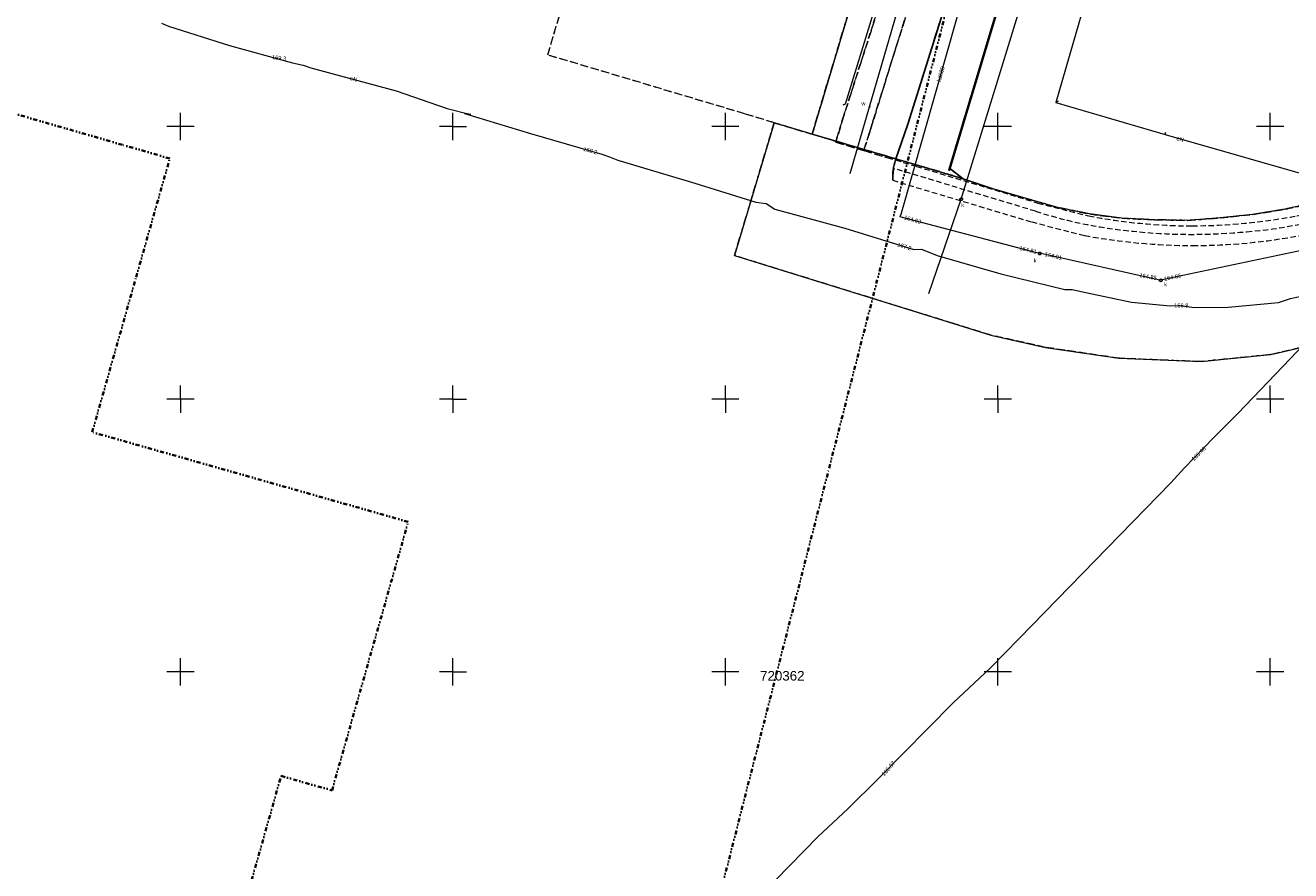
# Model space of a CAD drawing. Extents: x 7503703 to 7518012, y 5690450 to 5705715.
# Tile 5 of 50: x 7512321 to 7512554, y 5696664 to 5696819. Entities that reach past the tile are written whole.
import ezdxf
from ezdxf.enums import TextEntityAlignment as Align

# ---------------------------------------------------------------- set-up
doc = ezdxf.new("R2010")
doc.units = 0
for name, pattern in [('DWUKROPK1_5-3', [2.23, 0.75, -0.46, 0.05, -0.46, 0.05, -0.46]), ('PRZER1-1', [1, 0.5, -0.5]), ('PRZER2-1', [1.5, 1, -0.5]), ('PRZER3-1', [2, 1.5, -0.5])]:
    doc.linetypes.add(name, pattern=pattern)
doc.layers.get('0').update_dxf_attribs({"linetype": 'CONTINUOUS'})
for name, color, linetype, lineweight in [('EGDE', 7, 'CONTINUOUS', 18), ('EGPG', 7, 'CONTINUOUS', 18), ('GESGPB', 7, 'CONTINUOUS', 35), ('GESGPS_O', 7, 'CONTINUOUS', 35), ('GUPPRZ_O', 7, 'CONTINUOUS', 18), ('OTKC', 7, 'CONTINUOUS', 18), ('OTKG', 7, 'CONTINUOUS', 18), ('OTKJ', 7, 'CONTINUOUS', 18), ('OTKK', 7, 'CONTINUOUS', 25), ('OTKU', 7, 'CONTINUOUS', 18), ('OTOO', 7, 'CONTINUOUS', 35), ('Ramka sekcyjna', 7, 'CONTINUOUS', 18), ('SUPW', 7, 'CONTINUOUS', 18), ('SUPW_O', 7, 'CONTINUOUS', 18)]:
    doc.layers.add(name, color=color, linetype=linetype, lineweight=lineweight)
for name, color, linetype, lineweight, true_color in [('EGUG', 96, 'CONTINUOUS', 18, 0x008000), ('GESKLU', 96, 'CONTINUOUS', 18, 0x008000), ('SUEP', 1, 'CONTINUOUS', 18, 0xff0000), ('SUEP_O', 1, 'CONTINUOUS', 18, 0xff0000), ('SUGP', 52, 'CONTINUOUS', 18, 0xbfbf00), ('SUKP', 36, 'CONTINUOUS', 18, 0x803300), ('SUKP_O', 36, 'CONTINUOUS', 18, 0x803300), ('SUWP', 5, 'CONTINUOUS', 18, 0x0000ff), ('SUWW', 5, 'CONTINUOUS', 18, 0x0000ff), ('SUWW_O', 5, 'CONTINUOUS', 18, 0x0000ff)]:
    doc.layers.add(name, color=color, linetype=linetype, lineweight=lineweight, true_color=true_color)
doc.styles.add('Arial', font='arial.ttf')

# ---------------------------------------------------------------- blocks, each defined once
blk = doc.blocks.new('D_GUPIWZ1_1')
at = {"color": 0}
blk.add_lwpolyline([(0, 0.25), (0.064705, 0.241481), (0.125, 0.216506), (0.176777, 0.176777), (0.216506, 0.125), (0.241481, 0.064705), (0.25, 0), (0.241481, -0.064705), (0.216506, -0.125), (0.176777, -0.176777), (0.125, -0.216506), (0.064705, -0.241481), (0, -0.25), (-0.064705, -0.241481), (-0.125, -0.216506), (-0.176777, -0.176777), (-0.216506, -0.125), (-0.241481, -0.064705), (-0.25, 0), (-0.241481, 0.064705), (-0.216506, 0.125), (-0.176777, 0.176777), (-0.125, 0.216506), (-0.064705, 0.241481)], close=True, dxfattribs=at)
blk = doc.blocks.new('D_GUPWZA1')
blk.add_hatch(color=0).paths.add_polyline_path([(-0.2, 0), (-0.193185, -0.051764), (-0.173205, -0.1), (-0.141421, -0.141421), (-0.1, -0.173205), (-0.051764, -0.193185), (0, -0.2), (0.051764, -0.193185), (0.1, -0.173205), (0.141421, -0.141421), (0.173205, -0.1), (0.193185, -0.051764), (0.2, 0), (0.193185, 0.051764), (0.173205, 0.1), (0.141421, 0.141421), (0.1, 0.173205), (0.051764, 0.193185), (0, 0.2), (-0.051764, 0.193185), (-0.1, 0.173205), (-0.141421, 0.141421), (-0.173205, 0.1), (-0.193185, 0.051764)])
blk = doc.blocks.new('D_GEPPGD1_2')
blk.add_hatch(color=0).paths.add_polyline_path([(0, -0.045), (0.013906, -0.042798), (0.02645, -0.036406), (0.036406, -0.02645), (0.042798, -0.013906), (0.045, 0), (0.042798, 0.013906), (0.036406, 0.02645), (0.02645, 0.036406), (0.013906, 0.042798), (0, 0.045), (-0.013906, 0.042798), (-0.02645, 0.036406), (-0.036406, 0.02645), (-0.042798, 0.013906), (-0.045, 0), (-0.042798, -0.013906), (-0.036406, -0.02645), (-0.02645, -0.036406), (-0.013906, -0.042798)])
blk = doc.blocks.new('D_KOLO')
blk.add_hatch(color=0).paths.add_polyline_path([(-0.175, 0), (-0.169037, -0.045293), (-0.151554, -0.0875), (-0.123744, -0.123744), (-0.0875, -0.151554), (-0.045293, -0.169037), (0, -0.175), (0.045293, -0.169037), (0.0875, -0.151554), (0.123744, -0.123744), (0.151554, -0.0875), (0.169037, -0.045293), (0.175, 0), (0.169037, 0.045293), (0.151554, 0.0875), (0.123744, 0.123744), (0.0875, 0.151554), (0.045293, 0.169037), (0, 0.175), (-0.045293, 0.169037), (-0.0875, 0.151554), (-0.123744, 0.123744), (-0.151554, 0.0875), (-0.169037, 0.045293)])
blk = doc.blocks.new('D_GSLKOG1')
blk.add_hatch(color=0).paths.add_polyline_path([(-0.175, 0), (-0.169037, -0.045293), (-0.151554, -0.0875), (-0.123744, -0.123744), (-0.0875, -0.151554), (-0.045293, -0.169037), (0, -0.175), (0.045293, -0.169037), (0.0875, -0.151554), (0.123744, -0.123744), (0.151554, -0.0875), (0.169037, -0.045293), (0.175, 0), (0.169037, 0.045293), (0.151554, 0.0875), (0.123744, 0.123744), (0.0875, 0.151554), (0.045293, 0.169037), (0, 0.175), (-0.045293, 0.169037), (-0.0875, 0.151554), (-0.123744, 0.123744), (-0.151554, 0.0875), (-0.169037, 0.045293)])

msp = doc.modelspace()

# ---------------------------------------------------------------- linework, layer by layer
at = {"layer": 'EGDE', "color": 7, "linetype": 'Continuous', "lineweight": 18, "elevation": 10.22}
msp.add_lwpolyline([(7512505.03, 5696844.74), (7512516.19, 5696880.78), (7512513.85, 5696881.5), (7512530.2, 5696935.09), (7512535.67, 5696951.53), (7512531.84, 5696952.68), (7512513.45, 5696958.15), (7512503.26, 5696923.85), (7512491.99, 5696885.94), (7512483.4, 5696857.04), (7512465.93, 5696798.61), (7512491.2, 5696791.18), (7512493.63, 5696790.41), (7512491.11, 5696792.39), (7512506.76, 5696844.17)], close=True, dxfattribs=at)
for points in [[(7512558.57, 5696786.13), (7512552.67, 5696784.84), (7512546.77, 5696783.89), (7512540.82, 5696783.25), (7512534.82, 5696782.81), (7512528.77, 5696782.91), (7512522.77, 5696783.2), (7512516.82, 5696783.98), (7512510.97, 5696785.19), (7512499.32, 5696788.5), (7512493.63, 5696790.41), (7512491.11, 5696792.39), (7512506.76, 5696844.17), (7512505.03, 5696844.74), (7512516.19, 5696880.78), (7512513.85, 5696881.5), (7512530.2, 5696935.09), (7512565.02, 5696925.13)], [(7512558.57, 5696786.13), (7512552.67, 5696784.84), (7512546.77, 5696783.89), (7512540.82, 5696783.25), (7512534.82, 5696782.81), (7512528.77, 5696782.91), (7512522.77, 5696783.2), (7512516.82, 5696783.98), (7512510.97, 5696785.19), (7512499.32, 5696788.5), (7512493.63, 5696790.41), (7512491.2, 5696791.18), (7512465.93, 5696798.61), (7512458.96, 5696800.71), (7512451.68, 5696776.35), (7512484.4, 5696766.2), (7512491.85, 5696763.89), (7512498.73, 5696761.76), (7512508.73, 5696759.52), (7512522.22, 5696757.52), (7512537.31, 5696756.91), (7512550.04, 5696758.18), (7512550.14, 5696758.19), (7512563.38, 5696761.29)]]:
    msp.add_lwpolyline(points, dxfattribs=at)
at = {"layer": 'EGUG', "color": 96, "linetype": 'PRZER1-1', "lineweight": 18, "true_color": 0x008000, "elevation": 10.08}
msp.add_lwpolyline([(7512513.45, 5696958.15), (7512531.84, 5696952.68), (7512535.67, 5696951.53), (7512530.2, 5696935.09), (7512513.85, 5696881.5), (7512516.19, 5696880.78), (7512505.03, 5696844.74), (7512506.76, 5696844.17), (7512491.11, 5696792.39), (7512493.63, 5696790.41), (7512491.2, 5696791.18), (7512465.93, 5696798.61), (7512483.4, 5696857.04), (7512491.99, 5696885.94), (7512503.26, 5696923.85)], close=True, dxfattribs=at)
for points in [[(7512558.57, 5696786.13), (7512552.67, 5696784.84), (7512546.77, 5696783.89), (7512540.82, 5696783.25), (7512534.82, 5696782.81), (7512528.77, 5696782.91), (7512522.77, 5696783.2), (7512516.82, 5696783.98), (7512510.97, 5696785.19), (7512499.32, 5696788.5), (7512493.63, 5696790.41), (7512491.11, 5696792.39), (7512506.76, 5696844.17), (7512505.03, 5696844.74), (7512516.19, 5696880.78), (7512513.85, 5696881.5), (7512530.2, 5696935.09), (7512565.02, 5696925.13)], [(7512483.4, 5696857.04), (7512465.93, 5696798.61), (7512458.96, 5696800.71), (7512453.58, 5696802.34), (7512417.39, 5696813.15), (7512434.5, 5696870.58)], [(7512563.38, 5696761.29), (7512550.14, 5696758.19), (7512550.04, 5696758.18), (7512537.31, 5696756.91), (7512522.22, 5696757.52), (7512508.73, 5696759.52), (7512498.73, 5696761.76), (7512491.85, 5696763.89), (7512484.4, 5696766.2), (7512451.68, 5696776.35), (7512458.96, 5696800.71), (7512465.93, 5696798.61), (7512491.2, 5696791.18), (7512493.63, 5696790.41), (7512499.32, 5696788.5), (7512510.97, 5696785.19), (7512516.82, 5696783.98), (7512522.77, 5696783.2), (7512528.77, 5696782.91), (7512534.82, 5696782.81), (7512540.82, 5696783.25), (7512546.77, 5696783.89), (7512552.67, 5696784.84), (7512558.57, 5696786.13)]]:
    msp.add_lwpolyline(points, dxfattribs=at)
at = {"layer": 'GESGPB', "color": 7, "linetype": 'DWUKROPK1_5-3', "lineweight": 35, "elevation": 10.1}
for points in [[(7512687.54, 5696658.79), (7512710.13, 5696679.72), (7512732.75, 5696700.69), (7512751.62, 5696717.96), (7512775.77, 5696740.54), (7512773.65, 5696742.77), (7512814.5, 5696782.09), (7512818.9, 5696786.32), (7512823.86, 5696791.26), (7512841.66, 5696809), (7512838.1, 5696819.75), (7512836.54, 5696824.45), (7512835.59, 5696827.29), (7512834.02, 5696832.04), (7512506.04, 5696933.27), (7512483.41, 5696857.28), (7512498.71, 5696853.18), (7512468.78, 5696736.37), (7512448.74, 5696658.12)], [(7512357.95, 5696643.87), (7512368.46, 5696680.91), (7512377.8, 5696678.26), (7512391.78, 5696727.52), (7512333.78, 5696743.97), (7512341.84, 5696772.4), (7512348.02, 5696794.15), (7512339.33, 5696796.66), (7512311.41, 5696804.72)]]:
    msp.add_lwpolyline(points, dxfattribs=at)
at = {"layer": 'GESKLU', "color": 96, "linetype": 'PRZER3-1', "lineweight": 18, "true_color": 0x008000, "elevation": 10.06}
msp.add_lwpolyline([(7512513.45, 5696958.15), (7512531.84, 5696952.68), (7512535.67, 5696951.53), (7512530.2, 5696935.09), (7512513.85, 5696881.5), (7512516.19, 5696880.78), (7512505.03, 5696844.74), (7512506.76, 5696844.17), (7512491.11, 5696792.39), (7512493.63, 5696790.41), (7512491.2, 5696791.18), (7512465.93, 5696798.61), (7512483.4, 5696857.04), (7512491.99, 5696885.94), (7512503.26, 5696923.85)], close=True, dxfattribs=at)
for points in [[(7512558.57, 5696786.13), (7512552.67, 5696784.84), (7512546.77, 5696783.89), (7512540.82, 5696783.25), (7512534.82, 5696782.81), (7512528.77, 5696782.91), (7512522.77, 5696783.2), (7512516.82, 5696783.98), (7512510.97, 5696785.19), (7512499.32, 5696788.5), (7512493.63, 5696790.41), (7512491.11, 5696792.39), (7512506.76, 5696844.17), (7512505.03, 5696844.74), (7512516.19, 5696880.78), (7512513.85, 5696881.5), (7512530.2, 5696935.09), (7512565.02, 5696925.13)], [(7512483.4, 5696857.04), (7512465.93, 5696798.61), (7512458.96, 5696800.71), (7512453.58, 5696802.34), (7512417.39, 5696813.15), (7512434.5, 5696870.58)], [(7512563.38, 5696761.29), (7512550.14, 5696758.19), (7512550.04, 5696758.18), (7512537.31, 5696756.91), (7512522.22, 5696757.52), (7512508.73, 5696759.52), (7512498.73, 5696761.76), (7512491.85, 5696763.89), (7512484.4, 5696766.2), (7512451.68, 5696776.35), (7512458.96, 5696800.71), (7512465.93, 5696798.61), (7512491.2, 5696791.18), (7512493.63, 5696790.41), (7512499.32, 5696788.5), (7512510.97, 5696785.19), (7512516.82, 5696783.98), (7512522.77, 5696783.2), (7512528.77, 5696782.91), (7512534.82, 5696782.81), (7512540.82, 5696783.25), (7512546.77, 5696783.89), (7512552.67, 5696784.84), (7512558.57, 5696786.13)]]:
    msp.add_lwpolyline(points, dxfattribs=at)
at = {"layer": 'OTKC', "color": 7, "linetype": 'PRZER2-1', "lineweight": 18, "elevation": 10.18}
msp.add_lwpolyline([(7512470.26, 5696797.15), (7512470.53, 5696798.06), (7512471.69, 5696801.88), (7512481.63, 5696832.83), (7512492.28, 5696866.4), (7512494.71, 5696874.83), (7512497.04, 5696882.18), (7512505.25, 5696908.76), (7512509.38, 5696907.51), (7512510.6, 5696908.08), (7512500.68, 5696910.81), (7512500.42, 5696909.98), (7512504.6, 5696908.6), (7512500.62, 5696894.94), (7512496.28, 5696882.18), (7512493.11, 5696883.25), (7512492.45, 5696884.37)], dxfattribs=at)
msp.add_lwpolyline([(7512485.07, 5696792.71), (7512507.37, 5696785.99), (7512516.72, 5696783.62, 0.047088), (7512535.68, 5696781.8, 0.045699), (7512554.88, 5696783.62, 0.041112), (7512573.35, 5696789.47, 0.04093), (7512590.17, 5696798.75, 0.04259), (7512604.92, 5696811.27, 0.000569), (7512641.25, 5696847.19, 0.000269), (7512676.84, 5696882.46), (7512686.22, 5696891.76), (7512687.44, 5696890.76, -0.000141), (7512660.18, 5696863.74, -0.000702), (7512624.59, 5696828.5, -0.017645), (7512598.86, 5696803.52, -0.057955), (7512582.79, 5696792.41, -0.056027), (7512564.68, 5696784.63, -0.063895), (7512545.68, 5696780.73, -0.047864), (7512526.05, 5696780.69, -0.057159), (7512506.93, 5696784.47), (7512480.86, 5696792.35), (7512481.22, 5696793.88)], format="xyb", close=True, dxfattribs=at)
at = {"layer": 'OTKG', "color": 7, "linetype": 'PRZER2-1', "lineweight": 18, "elevation": 10.18}
msp.add_lwpolyline([(7512480.72, 5696790.15), (7512506.23, 5696782.52), (7512516, 5696780.01, 0.045143), (7512535.79, 5696778.19, 0.048706), (7512555.75, 5696780.09, 0.047658), (7512574.84, 5696786.12, 0.042877), (7512592.36, 5696795.82, 0.043294), (7512607.6, 5696808.76, 0.000306), (7512643.91, 5696844.68, 0.000422), (7512679.48, 5696879.92), (7512689.09, 5696889.46), (7512687.44, 5696890.76), (7512677.96, 5696881.36), (7512660.18, 5696863.74), (7512642.41, 5696846.12, 0.000245), (7512606.06, 5696810.16), (7512598.86, 5696803.52, -0.057955), (7512582.79, 5696792.41, -0.056027), (7512564.68, 5696784.63, -0.063895), (7512545.68, 5696780.73, -0.047864), (7512526.05, 5696780.69, -0.057159), (7512506.93, 5696784.47), (7512480.86, 5696792.35)], format="xyb", close=True, dxfattribs=at)
at = {"layer": 'OTKJ', "color": 7, "linetype": 'PRZER3-1', "lineweight": 18, "elevation": 10.18}
msp.add_lwpolyline([(7512510.6, 5696908.08), (7512507.24, 5696896.66), (7512493.33, 5696852.26), (7512481.24, 5696814.28), (7512476.49, 5696799.05), (7512475.4, 5696795.6), (7512481.22, 5696793.88), (7512483.48, 5696800.44), (7512490.95, 5696824.26), (7512506.06, 5696872.8), (7512506.77, 5696875.32), (7512507.8, 5696878.46), (7512509.3, 5696883.39), (7512520.74, 5696919.89), (7512522.09, 5696924.13), (7512510.35, 5696927.62), (7512509.91, 5696927.75), (7512506.2, 5696915.68), (7512506.6, 5696915.55), (7512508.64, 5696914.69, -0.309228)], format="xyb", close=True, dxfattribs=at)
at = {"layer": 'OTKK', "color": 7, "linetype": 'Continuous', "lineweight": 25, "elevation": 10.18}
msp.add_lwpolyline([(7512480.72, 5696790.15, -0.083966), (7512481.22, 5696793.88), (7512483.48, 5696800.44), (7512490.95, 5696824.26), (7512506.06, 5696872.8), (7512506.77, 5696875.32), (7512507.8, 5696878.46), (7512509.3, 5696883.39), (7512520.74, 5696919.89)], format="xyb", dxfattribs=at)
at = {"layer": 'OTKU', "color": 7, "linetype": 'PRZER3-1', "lineweight": 18, "elevation": 10.18}
msp.add_lwpolyline([(7512510.6, 5696908.08), (7512509.38, 5696907.51), (7512505.25, 5696908.76), (7512497.04, 5696882.18), (7512494.71, 5696874.83), (7512492.28, 5696866.4), (7512481.63, 5696832.83), (7512471.69, 5696801.88), (7512470.53, 5696798.06), (7512470.26, 5696797.15), (7512475.4, 5696795.6), (7512476.49, 5696799.05), (7512481.24, 5696814.28), (7512493.33, 5696852.26), (7512507.24, 5696896.66)], close=True, dxfattribs=at)
at = {"layer": 'OTOO', "color": 7, "linetype": 'Continuous', "lineweight": 35, "elevation": 10.18}
msp.add_lwpolyline([(7512491.1, 5696792.02), (7512506.76, 5696844.17), (7512505.03, 5696844.74), (7512516.19, 5696880.78), (7512513.85, 5696881.5), (7512519.89, 5696900.87)], dxfattribs=at)
at = {"layer": 'Ramka sekcyjna', "color": 7, "linetype": 'Continuous', "lineweight": 18, "elevation": 100, "flags": 128}
for points in [[(7512350, 5696797.5), (7512350, 5696802.5)], [(7512400, 5696797.5), (7512400, 5696802.5)], [(7512400, 5696797.5), (7512400, 5696802.5)], [(7512450, 5696797.5), (7512450, 5696802.5)], [(7512500, 5696797.5), (7512500, 5696802.5)], [(7512550, 5696797.5), (7512550, 5696802.5)], [(7512352.5, 5696800), (7512347.5, 5696800)], [(7512400, 5696800), (7512397.5, 5696800)], [(7512400, 5696800), (7512402.5, 5696800)], [(7512452.5, 5696800), (7512447.5, 5696800)], [(7512502.5, 5696800), (7512497.5, 5696800)], [(7512552.5, 5696800), (7512547.5, 5696800)], [(7512350, 5696750), (7512350, 5696752.5)], [(7512400, 5696750), (7512400, 5696752.5)], [(7512400, 5696750), (7512400, 5696752.5)], [(7512450, 5696750), (7512450, 5696752.5)], [(7512500, 5696750), (7512500, 5696752.5)], [(7512550, 5696750), (7512550, 5696752.5)], [(7512352.5, 5696750), (7512347.5, 5696750)], [(7512352.5, 5696750), (7512347.5, 5696750)], [(7512350, 5696750), (7512350, 5696747.5)], [(7512400, 5696750), (7512397.5, 5696750)], [(7512400, 5696750), (7512397.5, 5696750)], [(7512400, 5696750), (7512402.5, 5696750)], [(7512400, 5696750), (7512400, 5696747.5)], [(7512400, 5696750), (7512400, 5696747.5)], [(7512400, 5696750), (7512402.5, 5696750)], [(7512452.5, 5696750), (7512447.5, 5696750)], [(7512452.5, 5696750), (7512447.5, 5696750)], [(7512450, 5696750), (7512450, 5696747.5)], [(7512502.5, 5696750), (7512497.5, 5696750)], [(7512502.5, 5696750), (7512497.5, 5696750)], [(7512500, 5696750), (7512500, 5696747.5)], [(7512552.5, 5696750), (7512547.5, 5696750)], [(7512552.5, 5696750), (7512547.5, 5696750)], [(7512550, 5696750), (7512550, 5696747.5)], [(7512350, 5696697.5), (7512350, 5696702.5)], [(7512400, 5696697.5), (7512400, 5696702.5)], [(7512400, 5696697.5), (7512400, 5696702.5)], [(7512450, 5696697.5), (7512450, 5696702.5)], [(7512500, 5696697.5), (7512500, 5696702.5)], [(7512550, 5696697.5), (7512550, 5696702.5)], [(7512352.5, 5696700), (7512347.5, 5696700)], [(7512400, 5696700), (7512397.5, 5696700)], [(7512400, 5696700), (7512402.5, 5696700)], [(7512452.5, 5696700), (7512447.5, 5696700)], [(7512502.5, 5696700), (7512497.5, 5696700)], [(7512552.5, 5696700), (7512547.5, 5696700)]]:
    msp.add_lwpolyline(points, dxfattribs=at)
at = {"layer": 'SUEP', "color": 1, "linetype": 'Continuous', "lineweight": 18, "true_color": 0xff0000, "elevation": 10.14}
for points in [[(7512471.64, 5696804), (7512472.06, 5696804.19), (7512479.26, 5696827.67), (7512487.02, 5696852.02), (7512494.4, 5696875.41), (7512502.27, 5696899.28), (7512501.65, 5696899.45), (7512502.29, 5696899.41), (7512505.92, 5696910.55), (7512501.67, 5696912.15), (7512504.06, 5696919.04), (7512504.13, 5696921.26), (7512506.15, 5696922.57), (7512501.15, 5696924.92)], [(7512550.28, 5696897.22), (7512549.99, 5696896.18), (7512535.16, 5696900.39), (7512529.07, 5696879.3), (7512536.75, 5696876.94), (7512529.31, 5696849.23), (7512531.69, 5696848.59), (7512529.31, 5696849.23), (7512525.63, 5696836.36), (7512520.35, 5696837.81), (7512520.66, 5696837.62), (7512520.35, 5696837.81), (7512510.68, 5696804.4), (7512511.1, 5696804.69), (7512510.68, 5696804.4), (7512530.72, 5696798.57), (7512530.81, 5696798.94), (7512530.72, 5696798.57), (7512560.65, 5696789.99)], [(7512346.48, 5696818.96), (7512347.78, 5696818.41), (7512358.98, 5696814.86), (7512370.57, 5696811.71), (7512372.5, 5696811.29), (7512373.89, 5696810.77), (7512389.59, 5696806.56), (7512398.96, 5696803.34), (7512403.27, 5696802.22), (7512402.12, 5696802.41), (7512414.22, 5696798.74), (7512427.33, 5696794.93), (7512428.7, 5696794.47), (7512430.24, 5696793.85), (7512444.42, 5696789.62), (7512455.6, 5696786.17), (7512457.49, 5696785.87), (7512459.08, 5696784.87), (7512471.91, 5696781.36), (7512484.62, 5696777.45), (7512486, 5696777.51), (7512488.89, 5696776.39), (7512500.58, 5696773), (7512512.28, 5696770.13), (7512513.64, 5696770.15), (7512516.18, 5696769.55), (7512524.54, 5696767.83), (7512531.63, 5696767.12), (7512533.48, 5696767.2), (7512536.02, 5696766.8), (7512542.3, 5696766.86), (7512551.54, 5696767.76), (7512553.74, 5696768.46), (7512557.03, 5696769.2)]]:
    msp.add_lwpolyline(points, dxfattribs=at)
at = {"layer": 'SUGP', "color": 52, "linetype": 'Continuous', "lineweight": 18, "true_color": 0xbfbf00, "elevation": 10.14}
msp.add_lwpolyline([(7512456.64, 5696659.14), (7512464.31, 5696667.07), (7512467.03, 5696669.81), (7512472.47, 5696674.87), (7512478.03, 5696680.39), (7512491.83, 5696694.32), (7512498.64, 5696700.77), (7512503.9, 5696706.11), (7512531.76, 5696734.66), (7512534.26, 5696737.4), (7512539.58, 5696742.9), (7512544.15, 5696747.46), (7512553.67, 5696757.44), (7512563.53, 5696767.74)], dxfattribs=at)
at = {"layer": 'SUKP', "color": 36, "linetype": 'Continuous', "lineweight": 18, "true_color": 0x803300, "elevation": 10.14}
for points in [[(7512709.63, 5696900.42), (7512709.27, 5696900.07), (7512696.47, 5696887.77), (7512696.11, 5696887.43), (7512673.64, 5696865.11), (7512673.27, 5696864.76), (7512620.25, 5696814.47), (7512620.03, 5696814.28), (7512619.83, 5696814.07), (7512593.03, 5696790.17), (7512592.65, 5696789.85), (7512578.9, 5696783.4), (7512569.98, 5696780.26), (7512530.51, 5696771.94), (7512529.91, 5696771.81), (7512529.41, 5696771.92), (7512508.18, 5696776.64), (7512507.69, 5696776.75), (7512507.19, 5696776.88), (7512482.52, 5696783.32), (7512482.03, 5696783.44)], [(7512507.5, 5696871.93), (7512500.99, 5696849.95), (7512500.86, 5696849.47), (7512482.23, 5696783.9), (7512482.03, 5696783.44)], [(7512487.36, 5696769.38), (7512493.3, 5696786.69), (7512505.45, 5696826.26), (7512505.58, 5696826.64), (7512505.78, 5696827.34), (7512518.29, 5696872.17), (7512518.5, 5696872.63)]]:
    msp.add_lwpolyline(points, dxfattribs=at)
at = {"layer": 'SUWP', "color": 5, "linetype": 'Continuous', "lineweight": 18, "true_color": 0x0000ff, "elevation": 10.14}
msp.add_lwpolyline([(7512472.88, 5696791.4), (7512476.47, 5696803.64), (7512482.82, 5696825.53), (7512491.17, 5696854.48), (7512493.51, 5696862.62), (7512497.66, 5696876.1), (7512503.09, 5696892.97), (7512503.36, 5696893.81), (7512514.4, 5696930.6), (7512515.69, 5696934.89), (7512527.54, 5696977.53), (7512529.08, 5696982.97)], dxfattribs=at)

# ---------------------------------------------------------------- block references
at = {"layer": 'EGPG', "color": 7, "linetype": 'Continuous', "lineweight": 18}
for p in [(7512417.39, 5696813.15, 10.24), (7512453.58, 5696802.34, 10.24), (7512458.96, 5696800.71, 10.24), (7512465.93, 5696798.61, 10.24), (7512339.33, 5696796.66, 10.24), (7512491.11, 5696792.39, 10.24), (7512491.2, 5696791.18, 10.24), (7512493.63, 5696790.41, 10.24), (7512499.32, 5696788.5, 10.24), (7512510.97, 5696785.19, 10.24), (7512516.82, 5696783.98, 10.24), (7512546.77, 5696783.89, 10.24), (7512552.67, 5696784.84, 10.24), (7512522.77, 5696783.2, 10.24), (7512528.77, 5696782.91, 10.24), (7512534.82, 5696782.81, 10.24), (7512540.82, 5696783.25, 10.24), (7512451.68, 5696776.35, 10.24), (7512484.4, 5696766.2, 10.24), (7512491.85, 5696763.89, 10.24), (7512498.73, 5696761.76, 10.24), (7512508.73, 5696759.52, 10.24), (7512550.04, 5696758.18, 10.24), (7512550.14, 5696758.19, 10.24), (7512522.22, 5696757.52, 10.24), (7512537.31, 5696756.91, 10.24)]:
    msp.add_blockref('D_GEPPGD1_2', p, dxfattribs=at)
at = {"layer": 'OTOO', "color": 7, "linetype": 'Continuous', "lineweight": 35, "rotation": 73.280713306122}
for name, p in [('D_KOLO', (7512498.93, 5696818.09, 10.18)), ('D_KOLO', (7512498.93, 5696818.09, 10.18)), ('D_KOLO', (7512496.77, 5696810.91, 10.18)), ('D_KOLO', (7512496.77, 5696810.91, 10.18)), ('D_KOLO', (7512494.61, 5696803.73, 10.18)), ('D_KOLO', (7512494.61, 5696803.73, 10.18)), ('D_KOLO', (7512492.46, 5696796.55, 10.18)), ('D_KOLO', (7512492.46, 5696796.55, 10.18)), ('D_GSLKOG1', (7512491.1, 5696792.02, 10.18))]:
    msp.add_blockref(name, p, dxfattribs=at)
at = {"layer": 'SUPW', "color": 7, "linetype": 'Continuous', "lineweight": 18}
for p in [(7512493.3, 5696786.69, 10.18), (7512507.69, 5696776.75, 10.18), (7512529.91, 5696771.81, 10.18)]:
    msp.add_blockref('D_GUPIWZ1_1', p, dxfattribs=at)
at = {"layer": 'SUWW', "color": 5, "linetype": 'Continuous', "lineweight": 18, "true_color": 0x0000ff}
msp.add_blockref('D_GUPWZA1', (7512476.47, 5696803.64, 10.16), dxfattribs=at)

# ---------------------------------------------------------------- texts
at = {"layer": 'GESGPS_O', "color": 7, "linetype": 'Continuous', "lineweight": 0, "style": 'Arial'}
msp.add_text('720362', height=1.75, dxfattribs=at).set_placement((7512460.45, 5696698.41, 10.8), align=Align.CENTER)
at = {"layer": 'GUPPRZ_O', "color": 1, "linetype": 'Continuous', "lineweight": 0, "true_color": 0xff0000, "style": 'Arial'}
for s, rotation, p in [('169.3', 352.5871, (7512366.73, 5696812.41, 10.8)), ('168.2', 344.3812, (7512423.85, 5696795.58, 10.8)), ('167.2', 342.4142, (7512481.5, 5696778.06, 10.8))]:
    msp.add_text(s, height=0.75, rotation=rotation, dxfattribs=at).set_placement(p)
at = {"layer": 'GUPPRZ_O', "color": 36, "linetype": 'Continuous', "lineweight": 0, "true_color": 0x803300, "style": 'Arial'}
for s, rotation, p in [('164.63', 343.9614, (7512482.73, 5696783.02, 10.8)), ('164.81', 347.0858, (7512503.91, 5696777.39, 10.8)), ('164.81', 347.0858, (7512508.57, 5696776.27, 10.8)), ('164.85', 349.8363, (7512525.94, 5696772.42, 10.8)), ('164.85', 11.85, (7512530.6, 5696771.69, 10.8))]:
    msp.add_text(s, height=0.75, rotation=rotation, dxfattribs=at).set_placement(p)
at = {"layer": 'GUPPRZ_O', "color": 1, "linetype": 'Continuous', "lineweight": 0, "true_color": 0xff0000, "style": 'Arial'}
msp.add_text('166.8', height=0.75, dxfattribs=at).set_placement((7512532.38, 5696766.83, 10.8))
at = {"layer": 'GUPPRZ_O', "color": 52, "linetype": 'Continuous', "lineweight": 0, "true_color": 0xbfbf00, "style": 'Arial'}
for s, rotation, p in [('165.46', 44.466, (7512535.98, 5696738.63, 10.8)), ('165.37', 48.7451, (7512479.13, 5696680.82, 10.8))]:
    msp.add_text(s, height=0.75, rotation=rotation, dxfattribs=at).set_placement(p)
at = {"layer": 'SUEP_O', "color": 1, "linetype": 'Continuous', "lineweight": 0, "true_color": 0xff0000, "style": 'Arial'}
for rotation, p in [(344.9918, (7512381.66, 5696808.38, 10.8)), (346.338, (7512533.39, 5696797.36, 10.8))]:
    msp.add_text('eN', height=0.75, rotation=rotation, dxfattribs=at).set_placement(p, align=Align.CENTER)
at = {"layer": 'SUKP_O', "color": 36, "linetype": 'Continuous', "lineweight": 0, "true_color": 0x803300, "style": 'Arial'}
msp.add_text('kd600', height=0.75, rotation=74.6532, dxfattribs=at).set_placement((7512489.89, 5696809.54, 10.8), align=Align.CENTER)
at = {"layer": 'SUPW_O', "color": 7, "linetype": 'Continuous', "lineweight": 0, "style": 'Arial'}
for p in [(7512493.81, 5696785.26, 10.8), (7512507.13, 5696775.08, 10.8), (7512531.07, 5696770.69, 10.8)]:
    msp.add_text('k', height=0.75, dxfattribs=at).set_placement(p, align=Align.RIGHT)
at = {"layer": 'SUWW_O', "color": 5, "linetype": 'Continuous', "lineweight": 0, "true_color": 0x0000ff, "style": 'Arial'}
msp.add_text('w', height=0.75, dxfattribs=at).set_placement((7512475.72, 5696803.89, 10.8), align=Align.RIGHT)

doc.saveas('drawing.dxf')
